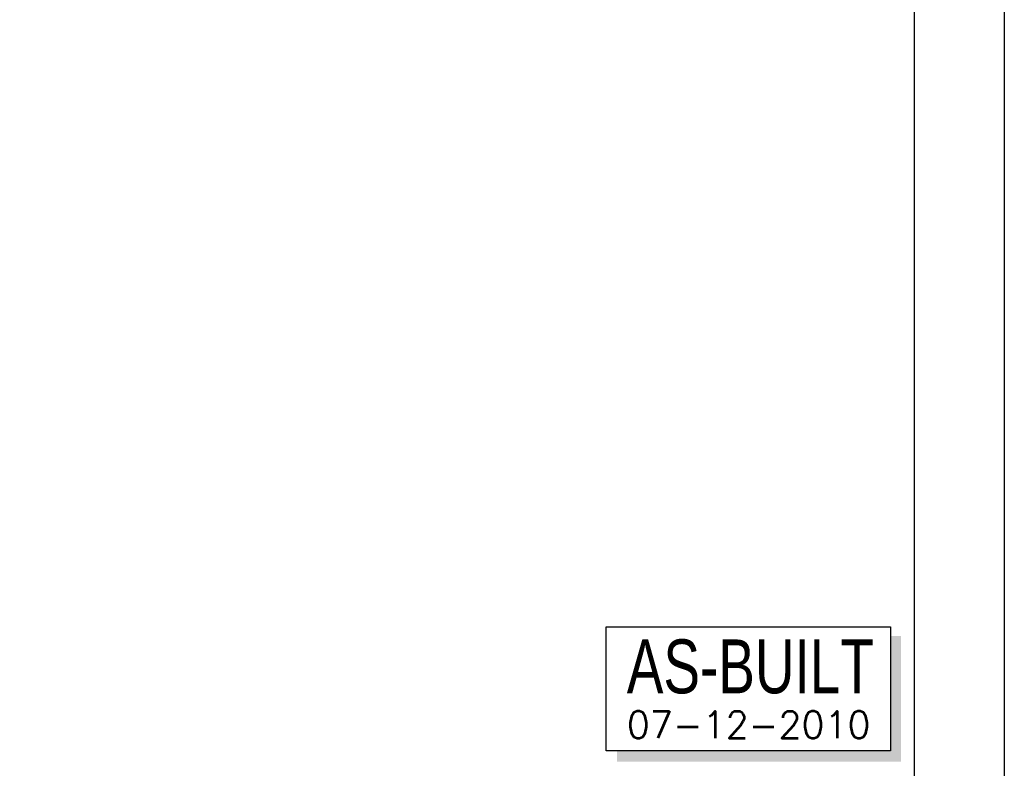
# Model space of a CAD drawing. Extents: x 1015120 to 1074570, y -977288 to -932471.
# Tile 23 of 26: x 1069093 to 1074570, y -970942 to -966775. Entities that reach past the tile are written whole.
import ezdxf
from ezdxf.enums import TextEntityAlignment as Align

# ---------------------------------------------------------------- set-up
doc = ezdxf.new("R2010")
doc.units = 0
doc.layers.add('KADER', color=1, linetype='CONTINUOUS')
doc.layers.add('TEKST', color=4, linetype='CONTINUOUS')
doc.styles.add('MEM01', font='simplex', dxfattribs={"width": 0.76})
doc.styles.add('MEM01111', font='ARIAL.TTF')

# ---------------------------------------------------------------- blocks, each defined once
blk = doc.blocks.new('A0_KADER')
at = {"layer": 'KADER', "color": 110}
blk.add_lwpolyline([(0, 0), (0, 841), (1189, 841), (1189, 0)], close=True, dxfattribs=at)
at = {"layer": 'KADER'}
blk.add_lwpolyline([(10, 10), (1179, 10), (1179, 831), (10, 831)], close=True, dxfattribs=at)

msp = doc.modelspace()

# ---------------------------------------------------------------- linework, layer by layer
at = {"layer": 'TEKST', "color": 5}
msp.add_lwpolyline([(1072356.364075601, -970154.9370459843), (1073936.364075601, -970154.9370459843), (1073936.364075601, -970844.9370459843), (1072356.364075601, -970844.9370459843)], close=True, dxfattribs=at)
for points in [[(1073936.364075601, -970844.9370459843), (1073996.364075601, -970904.9370459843), (1073936.364075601, -970206.399721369), (1073996.364075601, -970206.399721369)], [(1072415.374953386, -970844.9370459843), (1072415.374953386, -970904.9370459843), (1073936.364075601, -970844.9370459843), (1073996.364075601, -970904.9370459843)]]:
    msp.add_trace(points, dxfattribs=at)

# ---------------------------------------------------------------- block references
at = {"layer": 'KADER', "xscale": 50, "yscale": 50, "zscale": 50}
msp.add_blockref('A0_KADER', (1015120.127672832, -977287.8317828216), dxfattribs=at)

# ---------------------------------------------------------------- texts
at = {"layer": 'TEKST', "color": 6}
for s, height, style, width, p, p2 in [('AS-BUILT', 300, 'MEM01111', 0.728315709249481, (1072470.364075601, -970524.9370459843), (1073844.227828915, -970524.9370459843)), ('07-12-2010', 150, 'MEM01', 0.9583499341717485, (1072470.364075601, -970774.9370459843), (1073825.744696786, -970774.9370459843))]:
    msp.add_text(s, height=height, dxfattribs=dict(at, style=style, width=width)).set_placement(p, p2, align=Align.FIT)

doc.saveas('drawing.dxf')
